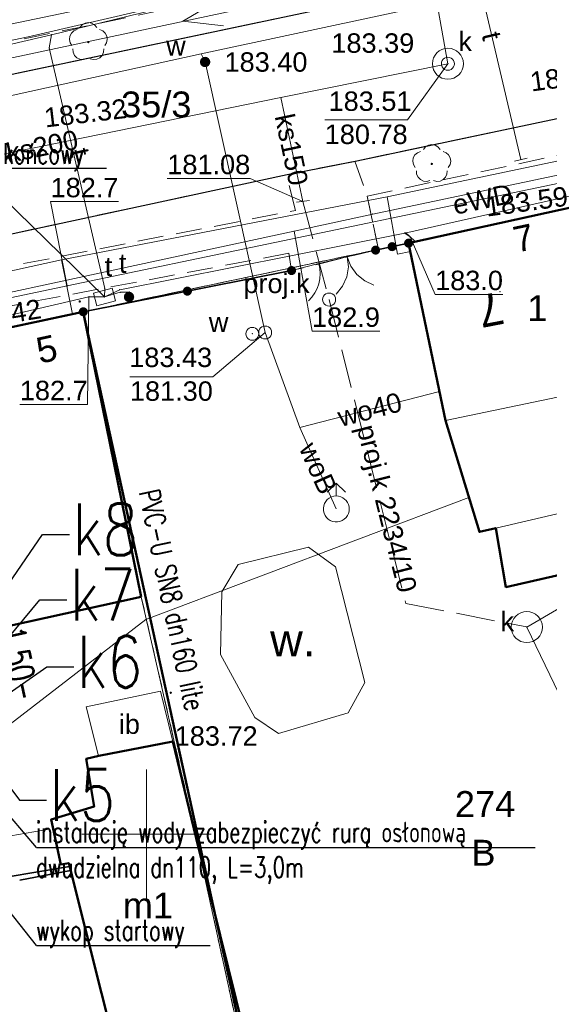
# Model space of a CAD drawing. Extents: x 6599148 to 6599450, y 5731697 to 5731825.
# Tile 4 of 6: x 6599295 to 6599316, y 5731743 to 5731781. Entities that reach past the tile are written whole.
import ezdxf
from ezdxf.enums import TextEntityAlignment as Align

# ---------------------------------------------------------------- set-up
doc = ezdxf.new("R2010")
doc.units = 0
doc.header["$PDSIZE"] = 0.75
for name, pattern in [('PRZER1-1', [2, 1, -1]), ('PRZER2-1', [3, 2, -1]), ('PRZER3-1', [4, 3, -1])]:
    doc.linetypes.add(name, pattern=pattern)
doc.layers.get('0').update_dxf_attribs({"linetype": 'CONTINUOUS', "lineweight": 13})
for name, color, linetype, lineweight in [('GEPADR', 7, 'CONTINUOUS', 18), ('GEPADR_O', 7, 'CONTINUOUS', 18), ('GESBLO', 7, 'CONTINUOUS', 18), ('GESBLO_O', 7, 'CONTINUOUS', 18), ('GESBZO', 7, 'CONTINUOUS', 50), ('GESBZO_O', 7, 'CONTINUOUS', 50), ('GESDZI', 61, 'CONTINUOUS', 18), ('GESDZI_O', 61, 'CONTINUOUS', 18), ('GESUZY', 84, 'PRZER1-1', 18), ('GESUZY_O', 84, 'PRZER1-1', 18), ('GSLKBR', 7, 'CONTINUOUS', 18), ('GSLKFU', 7, 'CONTINUOUS', 18), ('GSLKOG', 7, 'CONTINUOUS', 35), ('GSLKRW', 7, 'CONTINUOUS', 25), ('GSPRDL', 84, 'CONTINUOUS', 18), ('GSPWPS', 7, 'CONTINUOUS', 13), ('GSPWPS_O', 7, 'CONTINUOUS', 13), ('GSSIIN', 7, 'CONTINUOUS', 18), ('GSSIIN_O', 7, 'CONTINUOUS', 18), ('GSSKOA', 7, 'PRZER3-1', 18), ('GSSKOD', 7, 'PRZER2-1', 18), ('GSSWWS', 140, 'CONTINUOUS', 18), ('GSSWWS_O', 140, 'CONTINUOUS', 18), ('GULEPR', 1, 'CONTINUOUS', 18), ('GULEPR_O', 1, 'CONTINUOUS', 18), ('GULGPR', 52, 'CONTINUOUS', 18), ('GULKPR', 32, 'CONTINUOUS', 18), ('GULKPR_O', 32, 'CONTINUOUS', 18), ('GULSPR', 7, 'CONTINUOUS', 18), ('GULTPR', 30, 'CONTINUOUS', 18), ('GULTPR_O', 30, 'CONTINUOUS', 18), ('GULWPR', 5, 'CONTINUOUS', 18), ('GULWPR_O', 5, 'CONTINUOUS', 18), ('GUPIKP', 7, 'CONTINUOUS', 18), ('GUPIWZ', 7, 'CONTINUOUS', 18), ('GUPIWZ_O', 7, 'CONTINUOUS', 18), ('GUPKSD', 32, 'CONTINUOUS', 18), ('GUPKSD_O', 32, 'CONTINUOUS', 18), ('GUPPRZ', 7, 'CONTINUOUS', 18), ('GUPPRZ_O', 7, 'CONTINUOUS', 18), ('GUPTUT', 30, 'CONTINUOUS', 18), ('GUPTUT_O', 30, 'CONTINUOUS', 18), ('GUPWDT', 5, 'CONTINUOUS', 18), ('GUPWZA', 5, 'CONTINUOUS', 18), ('GUPWZA_O', 5, 'CONTINUOUS', 18), ('GUPZCP', 7, 'CONTINUOUS', 18), ('GUSIKP', 7, 'CONTINUOUS', 18), ('GUSKSD', 32, 'CONTINUOUS', 18), ('GUSKSD_O', 32, 'CONTINUOUS', 18), ('V_ks istn.', 14, 'PRZER2-1', 35), ('V_woda', 4, 'CONTINUOUS', 50), ('V_woda istn.', 4, 'PRZER3-1', 35)]:
    doc.layers.add(name, color=color, linetype=linetype, lineweight=lineweight)
for name, color, linetype in [('Liczby', 61, 'CONTINUOUS'), ('Linie_odn', 61, 'CONTINUOUS'), ('Opis_PZ', 61, 'CONTINUOUS'), ('Wymiary', 61, 'CONTINUOUS')]:
    doc.layers.add(name, color=color, linetype=linetype)
doc.styles.add('GEO-INFO', font='arial.ttf')
doc.styles.get("Standard").update_dxf_attribs({"font": 'simplex.shx', "width": 0.7})

# ---------------------------------------------------------------- blocks, each defined once
blk = doc.blocks.new('KOLO')
blk.add_hatch(color=0).paths.add_polyline_path([(-0.5, 0), (-0.482963, -0.12941), (-0.433013, -0.25), (-0.353553, -0.353553), (-0.25, -0.433013), (-0.12941, -0.482963), (0, -0.5), (0.12941, -0.482963), (0.25, -0.433013), (0.353553, -0.353553), (0.433013, -0.25), (0.482963, -0.12941), (0.5, 0), (0.482963, 0.12941), (0.433013, 0.25), (0.353553, 0.353553), (0.25, 0.433013), (0.12941, 0.482963), (0, 0.5), (-0.12941, 0.482963), (-0.25, 0.433013), (-0.353553, 0.353553), (-0.433013, 0.25), (-0.482963, 0.12941)])
blk = doc.blocks.new('SPDLP')
blk.add_hatch(color=0).paths.add_polyline_path([(0, -0.09), (0.027812, -0.085595), (0.052901, -0.072812), (0.072812, -0.052901), (0.085595, -0.027812), (0.09, 0), (0.085595, 0.027812), (0.072812, 0.052901), (0.052901, 0.072812), (0.027812, 0.085595), (0, 0.09), (-0.027812, 0.085595), (-0.052901, 0.072812), (-0.072812, 0.052901), (-0.085595, 0.027812), (-0.09, 0), (-0.085595, -0.027812), (-0.072812, -0.052901), (-0.052901, -0.072812), (-0.027812, -0.085595)])
at = {"color": 0}
for points in [[(-1.271938, -0.268652), (-1.40916, -0.048001), (-1.462858, 0.20623), (-1.426585, 0.463525), (-1.304695, 0.693003), (-1.11182, 0.867117), (-0.871109, 0.964971)], [(-0.648554, 1.126667), (-0.481106, 1.325358), (-0.255912, 1.454989), (0, 1.5), (0.255912, 1.454989), (0.481106, 1.325358), (0.648554, 1.126667)], [(0.871109, 0.964971), (1.11182, 0.867117), (1.304695, 0.693003), (1.426585, 0.463525), (1.462858, 0.20623), (1.40916, -0.048001), (1.271938, -0.268652)], [(-0.137547, -1.292703), (-0.389802, -1.355024), (-0.648184, -1.327532), (-0.881678, -1.213525), (-1.062258, -1.026689), (-1.168249, -0.78945), (-1.186929, -0.530282)], [(1.186929, -0.530282), (1.168249, -0.78945), (1.062258, -1.026689), (0.881678, -1.213525), (0.648184, -1.327532), (0.389802, -1.355024), (0.137547, -1.292703)]]:
    blk.add_lwpolyline(points, dxfattribs=at)
blk = doc.blocks.new('SUEP1')
at = {"color": 0}
blk.add_lwpolyline([(-1.5, -1), (1.5, 0), (-1.5, 1)], dxfattribs=at)
blk = doc.blocks.new('POINT')
at = {"color": 0}
blk.add_point((0, 0), dxfattribs=at)
blk = doc.blocks.new('PION_C')
at = {"color": 0}
blk.add_lwpolyline([(0, 0.5), (0, -0.5)], dxfattribs=at)
blk = doc.blocks.new('OKRAG_PELNY')
at = {"color": 0}
blk.add_lwpolyline([(0, 0.5), (0.12941, 0.482963), (0.25, 0.433013), (0.353553, 0.353553), (0.433013, 0.25), (0.482963, 0.12941), (0.5, 0), (0.482963, -0.12941), (0.433013, -0.25), (0.353553, -0.353553), (0.25, -0.433013), (0.12941, -0.482963), (0, -0.5), (-0.12941, -0.482963), (-0.25, -0.433013), (-0.353553, -0.353553), (-0.433013, -0.25), (-0.482963, -0.12941), (-0.5, 0), (-0.482963, 0.12941), (-0.433013, 0.25), (-0.353553, 0.353553), (-0.25, 0.433013), (-0.12941, 0.482963)], close=True, dxfattribs=at)
blk = doc.blocks.new('SUUS02')
at = {"color": 0}
for points in [[(-0.707107, 1.292893), (0, 2), (0.707107, 1.292893)], [(0, 1), (0, 2)]]:
    blk.add_lwpolyline(points, dxfattribs=at)
blk.add_lwpolyline([(0, 1), (0.173648, 0.984808), (0.34202, 0.939693), (0.5, 0.866025), (0.642788, 0.766044), (0.766044, 0.642788), (0.866025, 0.5), (0.939693, 0.34202), (0.984808, 0.173648), (1, 0), (0.984808, -0.173648), (0.939693, -0.34202), (0.866025, -0.5), (0.75575, -0.654861), (0.618159, -0.786053), (0.458227, -0.888835), (0.281733, -0.959493), (0.095056, -0.995472), (-0.095056, -0.995472), (-0.281733, -0.959493), (-0.458227, -0.888835), (-0.618159, -0.786053), (-0.75575, -0.654861), (-0.866025, -0.5), (-0.945001, -0.327068), (-0.989821, -0.142315), (-0.998867, 0.047582), (-0.971812, 0.235759), (-0.909632, 0.415415), (-0.814576, 0.580057), (-0.690079, 0.723734), (-0.540641, 0.841254), (-0.371662, 0.928368), (-0.189251, 0.981929)], close=True, dxfattribs=at)
blk = doc.blocks.new('PROSTOKAT1_5-1_PELNY')
at = {"color": 0}
blk.add_lwpolyline([(0.75, -0.5), (-0.75, -0.5), (-0.75, 0.5), (0.75, 0.5)], close=True, dxfattribs=at)
blk = doc.blocks.new('KTOK04')
at = {"color": 0}
blk.add_lwpolyline([(0, 0), (-0.01711, -0.261052), (-0.068148, -0.517638), (-0.152241, -0.765367), (-0.267949, -1), (-0.413293, -1.217523), (-0.585786, -1.414214), (-0.782477, -1.586707), (-1, -1.732051)], dxfattribs=at)
blk = doc.blocks.new('SLBRA')
at = {"color": 0}
for points in [[(1.732051, 1), (1.414214, 0.585786), (1, 0.267949), (0.517638, 0.068148), (0, 0)], [(0, 0), (0.517638, -0.068148), (1, -0.267949), (1.414214, -0.585786), (1.732051, -1)]]:
    blk.add_lwpolyline(points, dxfattribs=at)

msp = doc.modelspace()

# ---------------------------------------------------------------- linework, layer by layer
at = {"linetype": 'Continuous', "elevation": 100, "flags": 128}
for points in [[(6599300, 5731747.5), (6599300, 5731752.5)], [(6599297.5, 5731750), (6599302.5, 5731750)]]:
    msp.add_lwpolyline(points, dxfattribs=at)
at = {"layer": 'GESBLO', "linetype": 'Continuous', "elevation": 10.18}
for points in [[(6599310.122, 5731772.829), (6599318.955, 5731774.774), (6599320.066, 5731769.735), (6599316.697, 5731768.993), (6599317.11, 5731767.133), (6599311.55, 5731765.976)], [(6599311.55, 5731765.976), (6599317.11, 5731767.133), (6599316.697, 5731768.993), (6599320.066, 5731769.735), (6599320.758, 5731766.628), (6599321.477, 5731763.693), (6599319.994, 5731763.343), (6599313.493, 5731761.824), (6599312.856, 5731761.671)], [(6599313.493, 5731761.824), (6599319.994, 5731763.343), (6599320.53, 5731761.064), (6599313.879, 5731759.541)]]:
    msp.add_lwpolyline(points, close=True, dxfattribs=at)
at = {"layer": 'GESBZO', "linetype": 'Continuous', "elevation": 10.18}
for points in [[(6599320.07, 5731769.74), (6599320.76, 5731766.63), (6599321.48, 5731763.69), (6599319.99, 5731763.34), (6599320.53, 5731761.06), (6599313.88, 5731759.54), (6599313.49, 5731761.82), (6599312.86, 5731761.67), (6599311.55, 5731765.98), (6599310.12, 5731772.83), (6599318.96, 5731774.77)], [(6599299.79, 5731759.17), (6599292.41, 5731757.54), (6599292.25, 5731758.16), (6599289.44, 5731757.57), (6599278.22, 5731755.24), (6599275.88, 5731765.53), (6599287.45, 5731768.02), (6599289.94, 5731768.55), (6599297.55, 5731770.18)], [(6599301.92, 5731749.84), (6599303.77, 5731742.34), (6599301.97, 5731741.92), (6599298.89, 5731741.34), (6599296.99, 5731748.88), (6599296.69, 5731748.83), (6599296.31, 5731750.56), (6599297.97, 5731751.06), (6599297.67, 5731752.9), (6599298.15, 5731753.02), (6599301.01, 5731753.58)]]:
    msp.add_lwpolyline(points, close=True, dxfattribs=at)
at = {"layer": 'GESDZI', "linetype": 'Continuous', "elevation": 10.22}
msp.add_lwpolyline([(6599335.502, 5731778.135), (6599318.96, 5731774.77), (6599310.12, 5731772.83), (6599297.55, 5731770.18), (6599275.88, 5731765.53), (6599260.17, 5731762.18), (6599254.5, 5731760.93), (6599247.69, 5731759.44), (6599240.923, 5731757.985)], dxfattribs=at)
for points in [[(6599305.02, 5731736.05), (6599303.56, 5731742.29), (6599301.92, 5731749.84), (6599299.79, 5731759.17), (6599297.55, 5731770.18), (6599310.12, 5731772.83), (6599318.96, 5731774.77), (6599320.07, 5731769.74), (6599326.41, 5731741)], [(6599283.82, 5731731.41), (6599275.88, 5731765.53), (6599297.55, 5731770.18), (6599299.79, 5731759.17), (6599301.92, 5731749.84), (6599303.56, 5731742.29), (6599305.02, 5731736.05)]]:
    msp.add_lwpolyline(points, close=True, dxfattribs=at)
at = {"layer": 'GESUZY', "linetype": 'PRZER1-1', "ltscale": 0.5, "elevation": 10.08}
msp.add_lwpolyline([(6599335.502, 5731778.135), (6599318.96, 5731774.77), (6599310.12, 5731772.83), (6599297.55, 5731770.18), (6599275.88, 5731765.53), (6599260.17, 5731762.18), (6599254.5, 5731760.93), (6599247.69, 5731759.44), (6599240.923, 5731757.985)], dxfattribs=at)
for points in [[(6599305.02, 5731736.05), (6599303.56, 5731742.29), (6599301.92, 5731749.84), (6599299.79, 5731759.17), (6599297.55, 5731770.18), (6599310.12, 5731772.83), (6599318.96, 5731774.77), (6599320.07, 5731769.74), (6599326.41, 5731741)], [(6599283.82, 5731731.41), (6599275.88, 5731765.53), (6599297.55, 5731770.18), (6599299.79, 5731759.17), (6599301.92, 5731749.84), (6599303.56, 5731742.29), (6599305.02, 5731736.05)]]:
    msp.add_lwpolyline(points, close=True, dxfattribs=at)
at = {"layer": 'GSLKBR', "linetype": 'Continuous', "elevation": 10.18}
msp.add_lwpolyline([(6599306.66, 5731772.04), (6599308.848, 5731772.56)], dxfattribs=at)
at = {"layer": 'GSLKFU', "linetype": 'Continuous', "elevation": 10.18}
msp.add_lwpolyline([(6599305.6, 5731771.77), (6599306.66, 5731772.04)], dxfattribs=at)
at = {"layer": 'GSLKOG', "linetype": 'Continuous', "elevation": 10.18}
for points in [[(6599310.122, 5731772.829), (6599308.848, 5731772.56)], [(6599305.6, 5731771.77), (6599297.552, 5731770.178)]]:
    msp.add_lwpolyline(points, dxfattribs=at)
at = {"layer": 'GSLKRW', "linetype": 'Continuous', "elevation": 10.18}
for points in [[(6599253.366, 5731770.558), (6599267.071, 5731773.481), (6599269.883, 5731774.08), (6599282.443, 5731776.725), (6599285.254, 5731777.351), (6599308.204, 5731782.173), (6599310.731, 5731782.73), (6599333.497, 5731787.544)], [(6599254.09, 5731764.592), (6599263.759, 5731766.589), (6599266.097, 5731767.098), (6599286.179, 5731771.367), (6599289.086, 5731771.97), (6599305.434, 5731775.477), (6599308.127, 5731776.015), (6599334.754, 5731781.643)]]:
    msp.add_lwpolyline(points, dxfattribs=at)
at = {"layer": 'GSSIIN', "linetype": 'Continuous', "elevation": 10.18}
msp.add_lwpolyline([(6599298.146, 5731753.017), (6599297.658, 5731754.917), (6599300.536, 5731755.525), (6599301.01, 5731753.582)], close=True, dxfattribs=at)
at = {"layer": 'GSSKOA', "linetype": 'PRZER3-1', "ltscale": 0.5, "elevation": 10.18}
for points in [[(6599239.652, 5731767.584), (6599242.377, 5731768.207), (6599253.366, 5731770.558), (6599267.071, 5731773.481), (6599269.883, 5731774.08), (6599282.443, 5731776.725), (6599285.254, 5731777.351), (6599308.204, 5731782.173), (6599310.731, 5731782.73), (6599333.497, 5731787.544)], [(6599334.754, 5731781.643), (6599308.127, 5731776.015), (6599305.434, 5731775.477), (6599289.086, 5731771.97), (6599286.179, 5731771.367), (6599266.097, 5731767.098), (6599263.759, 5731766.589), (6599254.09, 5731764.592), (6599250.779, 5731763.898), (6599247.688, 5731763.221), (6599246.81, 5731762.983), (6599240.118, 5731761.547)]]:
    msp.add_lwpolyline(points, dxfattribs=at)
at = {"layer": 'GSSKOD', "linetype": 'PRZER2-1', "ltscale": 0.5, "elevation": 10.18}
for points in [[(6599307.751, 5731784.742), (6599307.995, 5731783.358), (6599284.968, 5731778.591), (6599284.653, 5731779.95), (6599296.27, 5731782.34), (6599296.72, 5731782.83)], [(6599335.354, 5731778.832), (6599332.619, 5731778.203), (6599332.661, 5731777.624), (6599328.696, 5731776.856), (6599318.955, 5731774.774), (6599310.122, 5731772.829), (6599308.965, 5731772.585), (6599308.515, 5731774.647), (6599335.04, 5731780.302)], [(6599266.336, 5731766.004), (6599286.423, 5731770.235), (6599286.179, 5731771.367), (6599289.086, 5731771.97), (6599289.359, 5731770.885), (6599305.746, 5731774.092), (6599305.405, 5731775.471), (6599308.046, 5731775.998), (6599308.515, 5731774.647), (6599308.965, 5731772.585), (6599305.6, 5731771.77), (6599305.499, 5731772.437), (6599289.718, 5731769.459), (6599289.947, 5731768.548), (6599287.454, 5731768.014), (6599286.925, 5731767.901), (6599286.721, 5731768.849), (6599266.659, 5731764.521)]]:
    msp.add_lwpolyline(points, dxfattribs=at)
at = {"layer": 'GSSWWS', "linetype": 'Continuous', "elevation": 10.06}
msp.add_lwpolyline([(6599307.292, 5731760.33), (6599306.256, 5731761.09), (6599303.539, 5731760.416), (6599302.9, 5731759.363), (6599302.859, 5731756.931), (6599304.178, 5731754.497), (6599305.1, 5731753.886), (6599307.785, 5731754.689), (6599308.431, 5731755.852)], close=True, dxfattribs=at)
at = {"layer": 'GULEPR', "linetype": 'Continuous', "elevation": 10.14}
for points in [[(6599272.617, 5731776.696), (6599304.16, 5731783.257), (6599333.142, 5731789.211)], [(6599238.643, 5731768.066), (6599272.216, 5731775.183), (6599306.289, 5731782.444), (6599331.018, 5731787.754), (6599333.341, 5731788.273)], [(6599335.209, 5731779.509), (6599333.13, 5731779.12), (6599327.84, 5731777.98), (6599308.74, 5731773.95), (6599305.7, 5731773.29), (6599292.06, 5731770.36), (6599286.14, 5731769.24), (6599267.38, 5731765.21), (6599262.69, 5731764.15), (6599252.66, 5731762.08), (6599248.46, 5731761), (6599240.607, 5731759.384)], [(6599240.66, 5731759.148), (6599254.31, 5731762.033), (6599283.281, 5731768.066), (6599284.633, 5731768.588), (6599296.934, 5731771.18), (6599329.027, 5731777.875), (6599335.282, 5731779.168)]]:
    msp.add_lwpolyline(points, dxfattribs=at)
at = {"layer": 'GULGPR', "linetype": 'Continuous', "elevation": 10.14}
for points in [[(6599334.843, 5731781.228), (6599333.673, 5731779.8), (6599328.601, 5731778.677), (6599309.296, 5731774.617), (6599296.717, 5731772.19), (6599285.04, 5731769.626), (6599270.009, 5731766.506), (6599247.07, 5731761.3), (6599240.477, 5731759.957)], [(6599309.296, 5731774.617), (6599309.698, 5731772.404), (6599310.189, 5731772.505)], [(6599296.717, 5731772.19), (6599297.133, 5731770.088)]]:
    msp.add_lwpolyline(points, dxfattribs=at)
at = {"layer": 'GULKPR', "linetype": 'Continuous', "elevation": 10.14}
for points in [[(6599311.64, 5731779.76), (6599310.96, 5731783.6), (6599309.45, 5731788.06)], [(6599311.64, 5731779.76), (6599305.19, 5731778.45), (6599286.74, 5731774.69), (6599285.18, 5731774.37), (6599271.06, 5731771.5), (6599264.64, 5731770.19), (6599248.43, 5731767.13), (6599239.241, 5731765.424)], [(6599306.04, 5731774.44), (6599305.19, 5731778.45)], [(6599314.69, 5731757.997), (6599319.584, 5731760.847)]]:
    msp.add_lwpolyline(points, dxfattribs=at)
at = {"layer": 'GULKPR', "linetype": 'PRZER3-1', "ltscale": 0.5, "elevation": 10.14}
for points in [[(6599306.04, 5731774.44), (6599307.05, 5731770.65)], [(6599307.05, 5731770.65), (6599310.01, 5731758.91), (6599314.69, 5731758)]]:
    msp.add_lwpolyline(points, dxfattribs=at)
at = {"layer": 'GULSPR', "linetype": 'Continuous', "elevation": 10.14}
msp.add_lwpolyline([(6599238.49, 5731768.743), (6599252.375, 5731771.8), (6599295.424, 5731780.796), (6599333.075, 5731789.522)], dxfattribs=at)
at = {"layer": 'GULTPR', "linetype": 'Continuous', "elevation": 10.14}
for points in [[(6599312.218, 5731785.613), (6599314.458, 5731776.055)], [(6599296.32, 5731780.88), (6599304.16, 5731782.8), (6599305.74, 5731784.76)], [(6599296.32, 5731780.88), (6599286.46, 5731778.58), (6599285.21, 5731779.82)], [(6599298.37, 5731770.75), (6599298.38, 5731771.08), (6599296.24, 5731780.37), (6599296.32, 5731780.88)], [(6599335.403, 5731778.6), (6599320.09, 5731775.46), (6599317.65, 5731774.94), (6599309.97, 5731773.22), (6599298.96, 5731771.03), (6599298.37, 5731770.75), (6599297.77, 5731770.76), (6599290.08, 5731768.97), (6599268.25, 5731764.51), (6599267.94, 5731764.47), (6599267.64, 5731764.43), (6599260.3, 5731762.86), (6599247.08, 5731759.88), (6599240.813, 5731758.473)], [(6599309.97, 5731773.22), (6599310.18, 5731773.07)], [(6599298.37, 5731770.75), (6599298.98, 5731770.93), (6599299.33, 5731770.94), (6599299.29, 5731770.82), (6599299.32, 5731770.75)]]:
    msp.add_lwpolyline(points, dxfattribs=at)
at = {"layer": 'GULTPR', "linetype": 'PRZER3-1', "ltscale": 0.5, "elevation": 10.14}
msp.add_lwpolyline([(6599292.93, 5731757.66), (6599294.76, 5731749.93), (6599296.39, 5731750.22)], dxfattribs=at)
at = {"layer": 'GULWPR', "linetype": 'Continuous', "elevation": 10.14}
for points in [[(6599238.96, 5731766.667), (6599243.361, 5731767.61), (6599247.324, 5731768.459), (6599258.286, 5731770.786), (6599262.96, 5731771.84), (6599278.35, 5731775.07), (6599283.561, 5731776.182), (6599287.037, 5731776.84), (6599302.113, 5731780.141), (6599309.452, 5731781.715), (6599333.642, 5731786.865)], [(6599304.58, 5731769.378), (6599302.26, 5731779.828), (6599302.113, 5731780.141)], [(6599304.58, 5731769.378), (6599305.924, 5731765.704), (6599311.315, 5731767.102)], [(6599305.924, 5731765.704), (6599307.327, 5731762.561)], [(6599265.192, 5731730.385), (6599280.087, 5731747.278), (6599285.295, 5731748.502), (6599288.119, 5731749.165), (6599299.973, 5731758.289), (6599312.451, 5731763.004)]]:
    msp.add_lwpolyline(points, dxfattribs=at)
at = {"layer": 'GUPPRZ_O', "linetype": 'Continuous', "elevation": 10.8, "flags": 128}
for points in [[(6599306.881, 5731777.587), (6599310.084, 5731777.587), (6599311.64, 5731779.76)], [(6599306.881, 5731777.587), (6599310.084, 5731777.587)], [(6599300.798, 5731775.327), (6599304.001, 5731775.327), (6599306.04, 5731774.44)], [(6599291.23, 5731774.607), (6599294.433, 5731774.607), (6599298.37, 5731770.75)], [(6599298.911, 5731774.435), (6599296.29, 5731774.435), (6599296.934, 5731771.18)], [(6599309.012, 5731769.428), (6599306.392, 5731769.428), (6599305.7, 5731773.29)], [(6599313.767, 5731770.847), (6599311.146, 5731770.847), (6599310.18, 5731773.07)], [(6599295.102, 5731766.595), (6599297.722, 5731766.595), (6599297.77, 5731770.76)], [(6599299.354, 5731767.667), (6599302.557, 5731767.667), (6599304.58, 5731769.378)], [(6599299.354, 5731767.667), (6599302.557, 5731767.667)], [(6599319.134, 5731755.436), (6599315.931, 5731755.436), (6599314.69, 5731757.997)]]:
    msp.add_lwpolyline(points, dxfattribs=at)
at = {"layer": 'GUSIKP', "linetype": 'Continuous', "elevation": 10.14}
msp.add_lwpolyline([(6599312.24, 5731779.76, -1), (6599311.04, 5731779.76, -1)], format="xyb", close=True, dxfattribs=at)
at = {"layer": 'GUSKSD', "linetype": 'Continuous', "elevation": 10.14}
msp.add_lwpolyline([(6599315.29, 5731757.997, -1), (6599314.09, 5731757.997, -1)], format="xyb", close=True, dxfattribs=at)
at = {"layer": 'Linie_odn'}
for points in [[(6599292.24, 5731756.135), (6599295.978, 5731761.574), (6599297.022, 5731761.574)], [(6599293.697, 5731756.434), (6599295.869, 5731759.049), (6599296.913, 5731759.049)], [(6599293.998, 5731754.964), (6599296.143, 5731756.455), (6599297.187, 5731756.455)], [(6599292.573, 5731754.672), (6599295.089, 5731751.309), (6599296.133, 5731751.309)]]:
    msp.add_lwpolyline(points, dxfattribs=at)
at = {"layer": 'V_ks istn.'}
msp.add_line((6599297.062, 5731748.592, 10.18), (6599294.528, 5731748.111), dxfattribs=at)
at = {"layer": 'V_woda', "color": 41, "lineweight": 50, "elevation": 10.18}
msp.add_lwpolyline([(6599275.879, 5731765.534), (6599297.55, 5731770.178), (6599305.02, 5731736.05), (6599283.816, 5731731.405), (6599275.88, 5731765.53)], dxfattribs=at)
at = {"layer": 'V_woda istn.'}
msp.add_line((6599297.023, 5731748.751, 10.18), (6599294.57, 5731748.33), dxfattribs=at)
at = {"layer": 'Wymiary'}
for p, q in [((6599291.85, 5731775.731, 10.14), (6599298.454, 5731775.731, 10.14)), ((6599295.746, 5731749.482), (6599292.035, 5731753.845)), ((6599295.746, 5731745.69), (6599292.257, 5731750.081, 10.542)), ((6599295.746, 5731749.482), (6599315.007, 5731749.482)), ((6599295.746, 5731745.69), (6599302.457, 5731745.69))]:
    msp.add_line(p, q, dxfattribs=at)

# ---------------------------------------------------------------- block references
at = {"layer": 'GEPADR'}
msp.add_blockref('POINT', (6599313.65, 5731770.96, 10.28), dxfattribs=at)
at = {"layer": 'GSLKBR', "xscale": 0.75, "yscale": 0.75, "rotation": 283.3674305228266}
msp.add_blockref('SLBRA', (6599307.754, 5731772.3, 10.18), dxfattribs=at)
at = {"layer": 'GSLKFU', "xscale": 0.75, "yscale": 0.75, "rotation": 14.29032509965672}
msp.add_blockref('KTOK04', (6599306.66, 5731772.04, 10.18), dxfattribs=at)
at = {"layer": 'GSLKOG', "xscale": 0.35, "yscale": 0.35}
for p in [(6599308.848, 5731772.56, 10.18), (6599309.485, 5731772.694, 10.18), (6599310.122, 5731772.829, 10.18), (6599305.6, 5731771.77, 10.18), (6599301.576, 5731770.974, 10.18), (6599297.552, 5731770.178, 10.18)]:
    msp.add_blockref('KOLO', p, dxfattribs=at)
at = {"layer": 'GSPRDL', "xscale": 0.5, "yscale": 0.5}
for p in [(6599297.748, 5731780.598, 10.12), (6599311.017, 5731775.89, 10.12)]:
    msp.add_blockref('SPDLP', p, dxfattribs=at)
at = {"layer": 'GSPWPS', "xscale": 0.09, "yscale": 0.09}
for p in [(6599296.568, 5731776.812, 10.08), (6599297.415, 5731770.577, 10.08), (6599300.932, 5731755.46, 10.08)]:
    msp.add_blockref('KOLO', p, dxfattribs=at)
at = {"layer": 'GULEPR', "xscale": 0.5, "yscale": 0.5, "rotation": 192.0312887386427}
msp.add_blockref('SUEP1', (6599302.132, 5731781.558, 10.15), dxfattribs=at)
at = {"layer": 'GUPIKP', "xscale": 0.5, "yscale": 0.5}
for name, p in [('POINT', (6599298.37, 5731770.75, 10.16)), ('OKRAG_PELNY', (6599304.58, 5731769.378, 10.16))]:
    msp.add_blockref(name, p, dxfattribs=at)
at = {"layer": 'GUPIWZ', "xscale": 0.5, "yscale": 0.5}
for p in [(6599311.64, 5731779.76, 10.18), (6599304.083, 5731769.326, 10.18)]:
    msp.add_blockref('OKRAG_PELNY', p, dxfattribs=at)
at = {"layer": 'GUPIWZ', "xscale": 0.5, "yscale": 0.5, "rotation": 14.9168226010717}
msp.add_blockref('PROSTOKAT1_5-1_PELNY', (6599298.37, 5731770.75, 10.18), dxfattribs=at)
at = {"layer": 'GUPKSD', "xscale": 0.5, "yscale": 0.5}
msp.add_blockref('OKRAG_PELNY', (6599307.05, 5731770.65, 10.16), dxfattribs=at)
at = {"layer": 'GUPPRZ'}
for p in [(6599296.32, 5731780.88, 10.16), (6599296.24, 5731780.37, 10.16), (6599302.26, 5731779.828, 10.16), (6599311.64, 5731779.76, 10.16), (6599311.64, 5731779.76, 10.16), (6599305.19, 5731778.45, 10.16), (6599306.04, 5731774.44, 10.16), (6599308.74, 5731773.95, 10.16), (6599305.7, 5731773.29, 10.16), (6599309.97, 5731773.22, 10.16), (6599310.18, 5731773.07, 10.16), (6599296.934, 5731771.18, 10.16), (6599297.77, 5731770.76, 10.16), (6599298.37, 5731770.75, 10.16), (6599298.37, 5731770.75, 10.16), (6599298.38, 5731771.08, 10.16), (6599298.96, 5731771.03, 10.16), (6599298.98, 5731770.93, 10.16), (6599299.29, 5731770.82, 10.16), (6599299.33, 5731770.94, 10.16), (6599304.083, 5731769.326, 10.16), (6599304.58, 5731769.378, 10.16), (6599314.69, 5731757.997, 10.16)]:
    msp.add_blockref('POINT', p, dxfattribs=at)
at = {"layer": 'GUPTUT', "xscale": 0.4, "yscale": 0.4, "rotation": 15.3053510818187}
msp.add_blockref('KOLO', (6599299.32, 5731770.75, 10.16), dxfattribs=at)
at = {"layer": 'GUPWDT', "xscale": 0.5, "yscale": 0.5}
msp.add_blockref('SUUS02', (6599307.327, 5731762.561, 10.16), dxfattribs=at)
at = {"layer": 'GUPWZA', "xscale": 0.4, "yscale": 0.4, "rotation": 284.0375115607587}
msp.add_blockref('KOLO', (6599302.26, 5731779.828, 10.16), dxfattribs=at)
at = {"layer": 'GUPZCP', "xscale": 0.5, "yscale": 0.5}
for p, rotation in [((6599314.458, 5731776.055, 10.16), 104.2383755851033), ((6599306.04, 5731774.44, 10.16), 277.0648719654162), ((6599310.18, 5731773.07, 10.16), 47.39204984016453)]:
    msp.add_blockref('PION_C', p, dxfattribs=dict(at, rotation=rotation))

# ---------------------------------------------------------------- texts
at = {"layer": 'GEPADR_O', "linetype": 'Continuous', "style": 'GEO-INFO'}
msp.add_text('7', height=1.25, rotation=191, dxfattribs=at).set_placement((6599313.65, 5731770.96, 10.8))
at = {"layer": 'GESBLO_O', "linetype": 'Continuous', "style": 'GEO-INFO'}
msp.add_text('1', height=1, dxfattribs=at).set_placement((6599315.094, 5731770.318, 10.8), align=Align.MIDDLE)
at = {"layer": 'GESBZO_O', "linetype": 'Continuous', "style": 'GEO-INFO'}
msp.add_text('7', height=1, rotation=11.8863, dxfattribs=at).set_placement((6599314.462, 5731773.516, 10.8), align=Align.TOP_CENTER)
msp.add_text('5', height=1, rotation=12.4548, dxfattribs=at).set_placement((6599296.247, 5731768.251, 10.8), align=Align.CENTER)
msp.add_text('m1', height=1, dxfattribs=at).set_placement((6599300.05, 5731747.24, 10.8), align=Align.MIDDLE)
at = {"layer": 'GESDZI_O', "linetype": 'Continuous', "style": 'GEO-INFO'}
for s, p in [('35/3', (6599300.373, 5731778.207, 10.81)), ('274', (6599313.077, 5731751.167, 10.81))]:
    msp.add_text(s, height=1, dxfattribs=at).set_placement(p, align=Align.MIDDLE)
at = {"layer": 'GESUZY_O', "linetype": 'Continuous', "style": 'GEO-INFO'}
msp.add_text('B', height=1, dxfattribs=at).set_placement((6599313.013, 5731749.277, 10.8), align=Align.MIDDLE)
at = {"layer": 'GSPWPS_O', "linetype": 'Continuous', "style": 'GEO-INFO'}
for s, rotation, p in [('183.52', 7.7357, (6599314.87, 5731778.686, 10.8)), ('183.32', 6.6802, (6599296.088, 5731777.297, 10.8)), ('183.59', 7.7357, (6599313.145, 5731773.853, 10.8)), ('183.42', 9.2035, (6599292.812, 5731769.425, 10.8))]:
    msp.add_text(s, height=0.75, rotation=rotation, dxfattribs=at).set_placement(p)
msp.add_text('183.72', height=0.75, dxfattribs=at).set_placement((6599301.085, 5731753.413, 10.8))
at = {"layer": 'GSSIIN_O', "linetype": 'Continuous', "style": 'GEO-INFO'}
msp.add_text('ib', height=0.75, dxfattribs=at).set_placement((6599299.334, 5731754.261, 10.8), align=Align.MIDDLE)
at = {"layer": 'GSSWWS_O', "linetype": 'Continuous', "style": 'GEO-INFO'}
msp.add_text('w.', height=1.25, dxfattribs=at).set_placement((6599305.645, 5731757.493, 10.8), align=Align.MIDDLE)
at = {"layer": 'GULEPR_O', "linetype": 'Continuous', "style": 'GEO-INFO'}
msp.add_text('eWD', height=0.75, rotation=11.7826, dxfattribs=at).set_placement((6599312.98, 5731774.528, 10.8), align=Align.MIDDLE_CENTER)
at = {"layer": 'GULKPR_O', "linetype": 'Continuous', "style": 'GEO-INFO'}
for s, rotation, p in [('ks150', 281.9678, (6599305.615, 5731776.445, 10.8)), ('proj.k 2234/10', 284.151, (6599309.198, 5731762.556, 10.8))]:
    msp.add_text(s, height=0.75, rotation=rotation, dxfattribs=at).set_placement(p, align=Align.MIDDLE)
msp.add_text('ks200', height=0.75, rotation=11.5188, dxfattribs=at).set_placement((6599295.965, 5731776.57, 10.8), align=Align.MIDDLE_CENTER)
at = {"layer": 'GULTPR_O', "linetype": 'Continuous', "style": 'GEO-INFO'}
msp.add_text('t', height=0.75, rotation=283.1948, dxfattribs=at).set_placement((6599313.338, 5731780.834, 10.8), align=Align.MIDDLE_CENTER)
msp.add_text('t', height=0.75, rotation=282.9721, dxfattribs=at).set_placement((6599297.43, 5731776.34, 10.8), align=Align.MIDDLE)
at = {"layer": 'GULWPR_O', "linetype": 'Continuous', "style": 'GEO-INFO'}
for s, rotation, p in [('wo40', 14.5341, (6599308.619, 5731766.403, 10.8)), ('woB', 294.0613, (6599306.625, 5731764.133, 10.8))]:
    msp.add_text(s, height=0.75, rotation=rotation, dxfattribs=at).set_placement(p, align=Align.MIDDLE)
at = {"layer": 'GUPIWZ_O', "linetype": 'Continuous', "style": 'GEO-INFO'}
for s, p in [('k', (6599312.57, 5731780.249, 10.8)), ('t', (6599298.673, 5731771.557, 10.8)), ('w', (6599303.16, 5731769.394, 10.8))]:
    msp.add_text(s, height=0.75, dxfattribs=at).set_placement(p, align=Align.RIGHT)
at = {"layer": 'GUPKSD_O', "linetype": 'Continuous', "style": 'GEO-INFO'}
msp.add_text('proj.k', height=0.75, dxfattribs=at).set_placement((6599306.3, 5731770.9, 10.8), align=Align.RIGHT)
at = {"layer": 'GUPPRZ_O', "linetype": 'Continuous', "style": 'GEO-INFO'}
for s, p in [('183.39', (6599307.137, 5731780.559, 10.8)), ('183.40', (6599303.01, 5731779.828, 10.8)), ('183.51', (6599307.03, 5731778.314, 10.8)), ('180.78', (6599306.881, 5731777.034, 10.8)), ('181.08', (6599300.798, 5731775.869, 10.8)), ('182.7', (6599296.29, 5731774.977, 10.8)), ('183.0', (6599311.146, 5731771.389, 10.8)), ('182.9', (6599306.392, 5731769.97, 10.8)), ('183.43', (6599299.328, 5731768.417, 10.8)), ('182.7', (6599295.102, 5731767.137, 10.8)), ('181.30', (6599299.354, 5731767.114, 10.8))]:
    msp.add_text(s, height=0.75, dxfattribs=at).set_placement(p, align=Align.MIDDLE_LEFT)
at = {"layer": 'GUPTUT_O', "linetype": 'Continuous', "style": 'GEO-INFO'}
msp.add_text('t', height=0.75, dxfattribs=at).set_placement((6599299.223, 5731771.681, 10.8), align=Align.RIGHT)
at = {"layer": 'GUPWZA_O', "linetype": 'Continuous', "style": 'GEO-INFO'}
msp.add_text('w', height=0.75, dxfattribs=at).set_placement((6599301.51, 5731780.078, 10.8), align=Align.RIGHT)
at = {"layer": 'GUSKSD_O', "linetype": 'Continuous', "style": 'GEO-INFO'}
msp.add_text('k', height=0.75, dxfattribs=at).set_placement((6599313.935, 5731758.232, 10.8), align=Align.MIDDLE)
at = {"layer": 'Liczby', "width": 0.7}
msp.add_text('-1.50-', height=1, rotation=282, dxfattribs=at).set_placement((6599294.121, 5731758.646))
at = {"layer": 'Opis_PZ', "width": 0.8}
for s, p in [('k8', (6599297.138, 5731760.774)), ('k7', (6599297.029, 5731758.249)), ('k6', (6599297.303, 5731755.655)), ('k5', (6599296.249, 5731750.509))]:
    msp.add_text(s, height=2, dxfattribs=at).set_placement(p)
at = {"layer": 'Wymiary', "width": 0.7}
for s, p in [('wykop końcowy', (6599291.835, 5731775.889, 10.14)), ('instalację wody zabezpieczyć rurą osłonową ', (6599295.726, 5731749.678)), ('dwudzielna dn110, L=3,0m', (6599295.726, 5731748.322)), ('wykop startowy', (6599295.726, 5731745.887))]:
    msp.add_text(s, height=0.8, dxfattribs=at).set_placement(p)
msp.add_text('PVC-U SN8 dn160 lite', height=0.8, rotation=282, dxfattribs=at).set_placement((6599299.691, 5731763.214))

doc.saveas('drawing.dxf')
